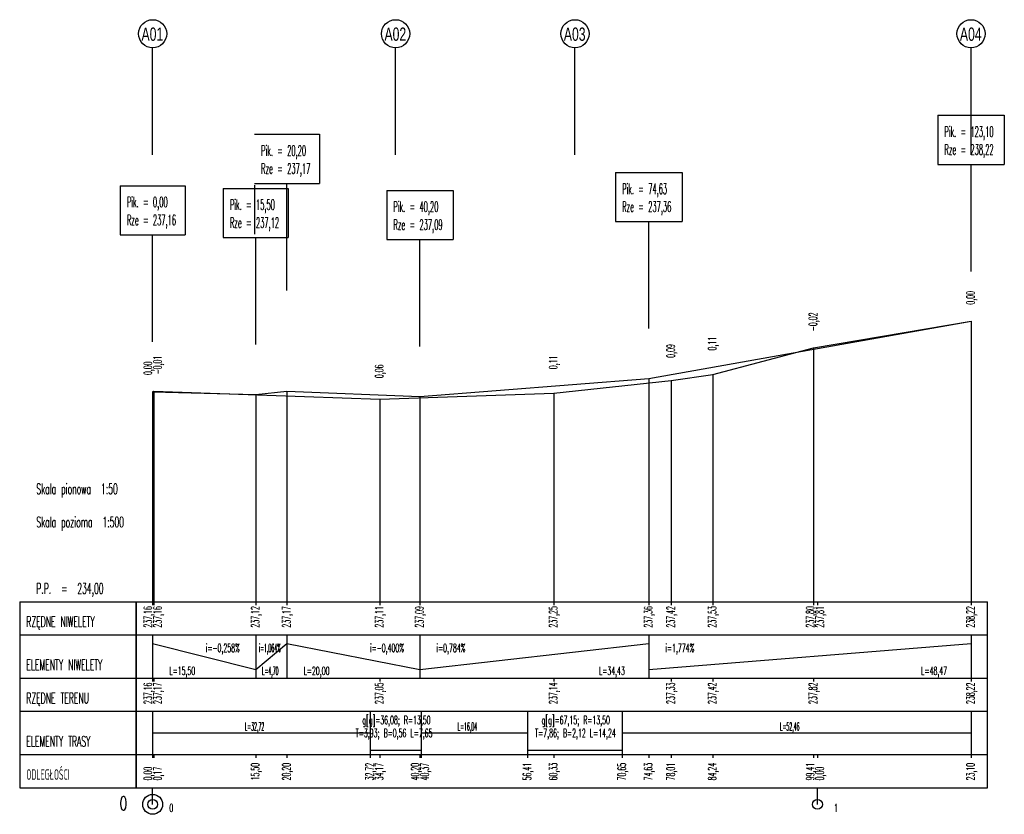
# Model space of a CAD drawing. Extents: x 1 to 30.6, y 0.1 to 24.
import ezdxf

# ---------------------------------------------------------------- set-up
doc = ezdxf.new("R2010")
doc.units = 0
doc.header["$MEASUREMENT"] = 0
for name, color, linetype in [('IA_opis', 7, 'Continuous'), ('IA_tabelka', 7, 'Continuous'), ('NN_NIWELETA', 7, 'Continuous'), ('NN_nOpisLuki', 7, 'Continuous'), ('NN_nPomoc', 7, 'Continuous'), ('NN_nStyczne', 7, 'Continuous'), ('NN_nTabela', 7, 'Continuous'), ('NN_nTabliczki', 7, 'Continuous'), ('NN_TEREN', 7, 'Continuous')]:
    doc.layers.add(name, color=color, linetype=linetype)
doc.styles.get("Standard").update_dxf_attribs({"font": 'txt.shx'})
doc.styles.add('STYLE1', font='arial.ttf', dxfattribs={"height": 0.4})

msp = doc.modelspace()

# ---------------------------------------------------------------- linework, layer by layer
at = {"layer": 'IA_tabelka'}
for centre in [(5, 23.593), (12.309, 23.593), (17.705, 23.593), (29.62, 23.593)]:
    msp.add_circle(centre, 0.423, dxfattribs=at)
at = {"layer": 'NN_NIWELETA', "color": 5}
for p, q in [((19.926, 13.22), (29.62, 14.94)), ((13.04, 12.68), (19.926, 13.22)), ((5, 12.82), (8.1, 12.74)), ((5, 12.82), (8.1, 12.74)), ((8.1, 12.74), (9.04, 12.84)), ((9.04, 12.84), (13.04, 12.68))]:
    msp.add_line(p, q, dxfattribs=at)
at = {"layer": 'NN_nOpisLuki', "color": 250}
for p, q in [((29.62, 14.94), (29.62, 6.5)), ((19.926, 13.22), (19.926, 6.5)), ((5, 12.82), (5, 6.5)), ((8.1, 12.74), (8.1, 6.5)), ((9.04, 12.84), (9.04, 6.5)), ((13.04, 12.68), (13.04, 6.5))]:
    msp.add_line(p, q, dxfattribs=at)
at = {"layer": 'NN_nPomoc', "color": 253}
for p, q in [((29.62, 14.94), (29.62, 6.5)), ((29.62, 14.94), (29.62, 6.5)), ((24.882, 14.14), (24.882, 6.5)), ((21.848, 13.34), (21.848, 6.5)), ((19.926, 13.22), (19.926, 6.5)), ((20.602, 13.16), (20.602, 6.5)), ((5, 12.82), (5, 6.5)), ((5, 12.82), (5, 6.5)), ((5.034, 12.84), (5.034, 6.5)), ((8.1, 12.74), (8.1, 6.5)), ((9.04, 12.84), (9.04, 6.5)), ((17.066, 12.78), (17.066, 6.5)), ((11.834, 12.6), (11.834, 6.5)), ((13.04, 12.68), (13.04, 6.5))]:
    msp.add_line(p, q, dxfattribs=at)
at = {"layer": 'NN_nStyczne', "color": 1}
for p, q in [((19.926, 13.22), (29.62, 14.94)), ((13.04, 12.68), (19.926, 13.22)), ((5, 12.82), (8.1, 12.74)), ((8.1, 12.74), (9.04, 12.84)), ((9.04, 12.84), (13.04, 12.68))]:
    msp.add_line(p, q, dxfattribs=at)
at = {"layer": 'NN_nTabela', "color": 250}
for p, q in [((1, 6.5), (4.5, 6.5)), ((1, 6.5), (1, 5.5)), ((4.5, 6.5), (30.12, 6.5)), ((4.5, 6.5), (4.5, 5.5)), ((4.5, 5.5), (4.5, 6.5)), ((5, 6.5), (5, 6.4)), ((5.034, 6.5), (5.034, 6.4)), ((8.1, 6.5), (8.1, 6.4)), ((9.04, 6.5), (9.04, 6.4)), ((11.834, 6.5), (11.834, 6.4)), ((13.04, 6.5), (13.04, 6.4)), ((17.066, 6.5), (17.066, 6.4)), ((19.926, 6.5), (19.926, 6.4)), ((20.602, 6.5), (20.602, 6.4)), ((21.848, 6.5), (21.848, 6.4)), ((24.882, 6.5), (24.882, 6.4)), ((25, 6.5), (25, 6.4)), ((29.62, 6.5), (29.62, 6.4)), ((30.12, 5.5), (30.12, 6.5)), ((1, 5.5), (4.5, 5.5)), ((1, 5.5), (1, 4.2)), ((4.5, 5.5), (30.12, 5.5)), ((4.5, 5.5), (4.5, 4.2)), ((4.5, 4.2), (4.5, 5.5)), ((5, 5.5), (5, 4.2)), ((8.1, 5.5), (8.1, 4.2)), ((9.04, 5.5), (9.04, 4.2)), ((13.04, 5.5), (13.04, 4.2)), ((19.926, 5.5), (19.926, 4.2)), ((29.62, 5.5), (29.62, 4.2)), ((30.12, 4.2), (30.12, 5.5)), ((1, 4.2), (4.5, 4.2)), ((1, 4.2), (1, 3.2)), ((4.5, 4.2), (30.12, 4.2)), ((4.5, 4.2), (4.5, 3.2)), ((4.5, 3.2), (4.5, 4.2)), ((5, 4.2), (5, 4.1)), ((5.034, 4.2), (5.034, 4.1)), ((11.834, 4.2), (11.834, 4.1)), ((17.066, 4.2), (17.066, 4.1)), ((20.602, 4.2), (20.602, 4.1)), ((21.848, 4.2), (21.848, 4.1)), ((24.882, 4.2), (24.882, 4.1)), ((29.62, 4.2), (29.62, 4.1)), ((30.12, 3.2), (30.12, 4.2)), ((1, 3.2), (4.5, 3.2)), ((1, 3.2), (1, 1.9)), ((4.5, 3.2), (30.12, 3.2)), ((4.5, 3.2), (4.5, 1.9)), ((4.5, 1.9), (4.5, 3.2)), ((5, 3.2), (5, 1.9)), ((30.12, 1.9), (30.12, 3.2)), ((1, 1.9), (4.5, 1.9)), ((4.5, 1.9), (30.12, 1.9))]:
    msp.add_line(p, q, dxfattribs=at)
at = {"layer": 'NN_nTabela', "color": 5}
for p, q in [((5, 5.24), (8.1, 4.46)), ((8.1, 4.46), (9.04, 5.24)), ((9.04, 5.24), (13.04, 4.46)), ((13.04, 4.46), (19.926, 5.24)), ((19.926, 4.46), (29.62, 5.24)), ((5, 2.55), (11.544, 2.55)), ((13.074, 2.55), (16.281, 2.55)), ((19.129, 2.55), (29.62, 2.55)), ((11.544, 2.03), (13.074, 2.03)), ((16.281, 2.03), (19.129, 2.03))]:
    msp.add_line(p, q, dxfattribs=at)
at = {"layer": 'NN_nTabela', "color": 0}
for p, q in [((11.544, 3.2), (11.544, 1.9)), ((11.544, 3.2), (11.544, 1.9)), ((13.074, 3.2), (13.074, 1.9)), ((13.074, 3.2), (13.074, 1.9)), ((16.281, 3.2), (16.281, 1.9)), ((16.281, 3.2), (16.281, 1.9)), ((19.129, 3.2), (19.129, 1.9)), ((19.129, 3.2), (19.129, 1.9)), ((29.62, 3.2), (29.62, 1.9)), ((29.62, 3.2), (29.62, 1.9)), ((29.62, 3.2), (29.62, 1.9)), ((29.62, 3.2), (29.62, 1.9)), ((1, 1.9), (1, 0.9)), ((4.5, 1.9), (4.5, 0.9)), ((4.5, 0.9), (4.5, 1.9)), ((5, 1.9), (5, 1.8)), ((5.034, 1.9), (5.034, 1.8)), ((8.1, 1.9), (8.1, 1.8)), ((9.04, 1.9), (9.04, 1.8)), ((11.544, 1.9), (11.544, 1.8)), ((11.834, 1.9), (11.834, 1.8)), ((13.04, 1.9), (13.04, 1.8)), ((13.074, 1.9), (13.074, 1.8)), ((16.281, 1.9), (16.281, 1.8)), ((17.066, 1.9), (17.066, 1.8)), ((19.129, 1.9), (19.129, 1.8)), ((19.926, 1.9), (19.926, 1.8)), ((20.602, 1.9), (20.602, 1.8)), ((21.848, 1.9), (21.848, 1.8)), ((24.882, 1.9), (24.882, 1.8)), ((25, 1.9), (25, 1.8)), ((29.62, 1.9), (29.62, 1.8)), ((30.12, 0.9), (30.12, 1.9)), ((1, 0.9), (4.5, 0.9)), ((4.5, 0.9), (30.12, 0.9)), ((5, 0.4), (5, 0.9)), ((25, 0.4), (25, 0.9))]:
    msp.add_line(p, q, dxfattribs=at)
for centre, radius in [((5, 0.4), 0.3), ((5, 0.4), 0.15), ((25, 0.4), 0.15)]:
    msp.add_circle(centre, radius, dxfattribs=at)
at = {"layer": 'NN_nTabliczki', "color": 250}
for p, q in [((5, 19.95), (5, 23.17)), ((12.309, 19.95), (12.309, 23.17)), ((17.705, 19.95), (17.705, 23.17)), ((29.62, 19.95), (29.62, 23.17)), ((28.619, 21.14), (28.619, 19.66)), ((28.619, 21.14), (30.621, 21.14)), ((30.621, 21.14), (30.621, 19.66)), ((8.064, 20.568), (10.015, 20.568)), ((10.015, 20.568), (10.015, 19.088)), ((28.619, 19.66), (30.621, 19.66)), ((29.62, 16.44), (29.62, 19.66)), ((18.925, 19.42), (18.925, 17.94)), ((18.925, 19.42), (20.927, 19.42)), ((20.927, 19.42), (20.927, 17.94)), ((4.025, 19.02), (4.025, 17.54)), ((4.025, 19.02), (5.976, 19.02)), ((5.976, 19.02), (5.976, 17.54)), ((8.064, 19.088), (10.015, 19.088)), ((8.064, 19.04), (8.064, 17.56)), ((9.04, 15.868), (9.04, 19.088)), ((7.125, 18.94), (7.125, 17.46)), ((7.125, 18.94), (9.076, 18.94)), ((9.076, 18.94), (9.076, 17.46)), ((12.043, 18.88), (12.043, 17.4)), ((12.043, 18.88), (14.036, 18.88)), ((14.036, 18.88), (14.036, 17.4)), ((18.925, 17.94), (20.927, 17.94)), ((19.926, 14.72), (19.926, 17.94)), ((4.025, 17.54), (5.976, 17.54)), ((5, 14.32), (5, 17.54)), ((7.125, 17.46), (9.076, 17.46)), ((8.1, 14.24), (8.1, 17.46)), ((12.043, 17.4), (14.036, 17.4)), ((13.04, 14.18), (13.04, 17.4))]:
    msp.add_line(p, q, dxfattribs=at)
at = {"layer": 'NN_TEREN', "color": 8}
for p, q in [((24.882, 14.14), (29.62, 14.94)), ((21.848, 13.34), (24.882, 14.14)), ((20.602, 13.16), (21.848, 13.34)), ((17.066, 12.78), (20.602, 13.16)), ((5, 12.82), (5.034, 12.84)), ((5.034, 12.84), (11.834, 12.6)), ((11.834, 12.6), (17.066, 12.78))]:
    msp.add_line(p, q, dxfattribs=at)

# ---------------------------------------------------------------- texts
at = {"layer": 'IA_opis', "char_height": 0.4, "width": 0.87979, "attachment_point": 1, "style": 'STYLE1'}
for s, insert in [('\\pxqc;{\\fArial Narrow|b0|i0|c238|p34;\\W0.8;A01}', (4.552, 23.781)), ('\\pxqc;{\\fArial Narrow|b0|i0|c238|p34;\\W0.8;A02}', (11.861, 23.781)), ('\\pxqc;{\\fArial Narrow|b0|i0|c238|p34;\\W0.8;A03}', (17.257, 23.781)), ('\\pxqc;{\\fArial Narrow|b0|i0|c238|p34;\\W0.8;A04}', (29.172, 23.781))]:
    msp.add_mtext(s, dxfattribs=dict(at, insert=insert))
at = {"layer": 'NN_nTabela', "color": 250, "width": 0.457143}
for s, p in [('0,00', (29.725, 15.44)), ('-0,02', (24.987, 14.64)), ('0,11', (21.953, 14.061)), ('0,09', (20.707, 13.84)), ('-0,01', (5.266, 13.34)), ('0,11', (17.171, 13.496)), ('0,00', (4.979, 13.32)), ('0,06', (11.939, 13.228)), ('237,16', (5.266, 5.72)), ('237,11', (11.939, 5.72)), ('237,25', (17.171, 5.72)), ('237,42', (20.707, 5.72)), ('237,53', (21.953, 5.72)), ('237,80', (24.902, 5.72)), ('237,16', (4.979, 3.42)), ('237,17', (5.266, 3.42)), ('237,05', (11.939, 3.42)), ('237,14', (17.171, 3.42)), ('237,33', (20.707, 3.42)), ('237,42', (21.953, 3.42)), ('237,82', (24.987, 3.42)), ('238,22', (29.725, 3.42))]:
    msp.add_text(s, height=0.245, rotation=90, dxfattribs=at).set_placement(p)
at = {"layer": 'NN_nTabela', "color": 250}
for s, height, width, p in [('Skala pionowa  1:50', 0.315, 0.533333, (1.5, 9.74)), ('Skala pozioma  1:500', 0.315, 0.533333, (1.5, 8.74)), ('P.P.  =  234,00', 0.315, 0.533333, (1.5, 6.74)), ('RZĘDNE NIWELETY', 0.315, 0.533333, (1.2, 5.74)), ('i=-0,258%', 0.245, 0.457143, (6.6, 4.985)), ('i=1,064%', 0.245, 0.342857, (8.2, 4.985)), ('i=-0,400%', 0.245, 0.457143, (11.54, 4.985)), ('i=0,784%', 0.245, 0.457143, (13.54, 4.985)), ('i=1,774%', 0.245, 0.457143, (20.426, 4.985)), ('ELEMENTY NIWELETY', 0.315, 0.533333, (1.2, 4.44)), ('L=15,50', 0.245, 0.457143, (5.5, 4.296)), ('L=4,70', 0.245, 0.342857, (8.29, 4.296)), ('L=20,00', 0.245, 0.457143, (9.54, 4.296)), ('L=34,43', 0.245, 0.457143, (18.426, 4.296)), ('L=48,47', 0.245, 0.457143, (28.12, 4.296)), ('RZĘDNE TERENU', 0.315, 0.533333, (1.2, 3.44)), ('ELEMENTY TRASY', 0.315, 0.533333, (1.2, 2.14))]:
    msp.add_text(s, height=height, dxfattribs=dict(at, width=width)).set_placement(p)
at = {"layer": 'NN_nTabela', "color": 7, "width": 0.457143}
for s, p in [('237,16', (4.979, 5.72)), ('237,12', (8.205, 5.72)), ('237,17', (9.145, 5.72)), ('237,09', (13.145, 5.72)), ('237,36', (20.031, 5.72)), ('237,81', (25.189, 5.72)), ('238,22', (29.725, 5.72))]:
    msp.add_text(s, height=0.245, rotation=90, dxfattribs=at).set_placement(p)
at = {"layer": 'NN_nTabela', "color": 0}
for s, height, width, p in [('g[g]=36,08; R=13,50', 0.245, 0.457143, (11.309, 2.815)), ('g[g]=67,15; R=13,50', 0.245, 0.457143, (16.705, 2.815)), ('L=32,72', 0.245, 0.342857, (7.772, 2.62)), ('T=3,93; B=0,56 L=7,65', 0.245, 0.457143, (11.109, 2.425)), ('L=16,04', 0.245, 0.342857, (14.178, 2.62)), ('T=7,86; B=2,12 L=14,24', 0.245, 0.457143, (16.505, 2.425)), ('L=52,46', 0.245, 0.342857, (23.875, 2.62)), ('ODLEGŁOŚCI', 0.315, 0.533333, (1.2, 1.14)), ('0', 0.42, 0.666667, (4, 0.22)), ('0', 0.245, 0.457143, (5.5, 0.17)), ('1', 0.245, 0.457143, (25.5, 0.17))]:
    msp.add_text(s, height=height, dxfattribs=dict(at, width=width)).set_placement(p)
at = {"layer": 'NN_nTabela', "color": 0, "width": 0.457143}
for s, p in [('15,50', (8.205, 1.12)), ('20,20', (9.145, 1.12)), ('32,72', (11.649, 1.12)), ('34,17', (11.939, 1.12)), ('40,20', (13.019, 1.12)), ('40,37', (13.306, 1.12)), ('56,41', (16.386, 1.12)), ('60,33', (17.171, 1.12)), ('70,65', (19.234, 1.12)), ('74,63', (20.031, 1.12)), ('78,01', (20.707, 1.12)), ('84,24', (21.953, 1.12)), ('99,41', (24.902, 1.12)), ('23,10', (29.725, 1.12)), ('0,00', (4.979, 1.12)), ('0,17', (5.266, 1.12)), ('0,00', (25.189, 1.12))]:
    msp.add_text(s, height=0.245, rotation=90, dxfattribs=at).set_placement(p)
at = {"layer": 'NN_nTabliczki', "color": 250, "width": 0.444444}
for s, p in [('Pik. = 123,10', (28.819, 20.49)), ('Pik. = 20,20', (8.264, 19.918)), ('Rze = 238,22', (28.819, 19.95)), ('Rze = 237,17', (8.264, 19.378)), ('Pik. = 74,63', (19.125, 18.77)), ('Pik. = 0,00', (4.225, 18.37)), ('Pik. = 15,50', (7.325, 18.29)), ('Pik. = 40,20', (12.243, 18.23)), ('Rze = 237,36', (19.125, 18.23)), ('Rze = 237,16', (4.225, 17.83)), ('Rze = 237,12', (7.325, 17.75)), ('Rze = 237,09', (12.243, 17.69))]:
    msp.add_text(s, height=0.315, dxfattribs=at).set_placement(p)

doc.saveas('drawing.dxf')
